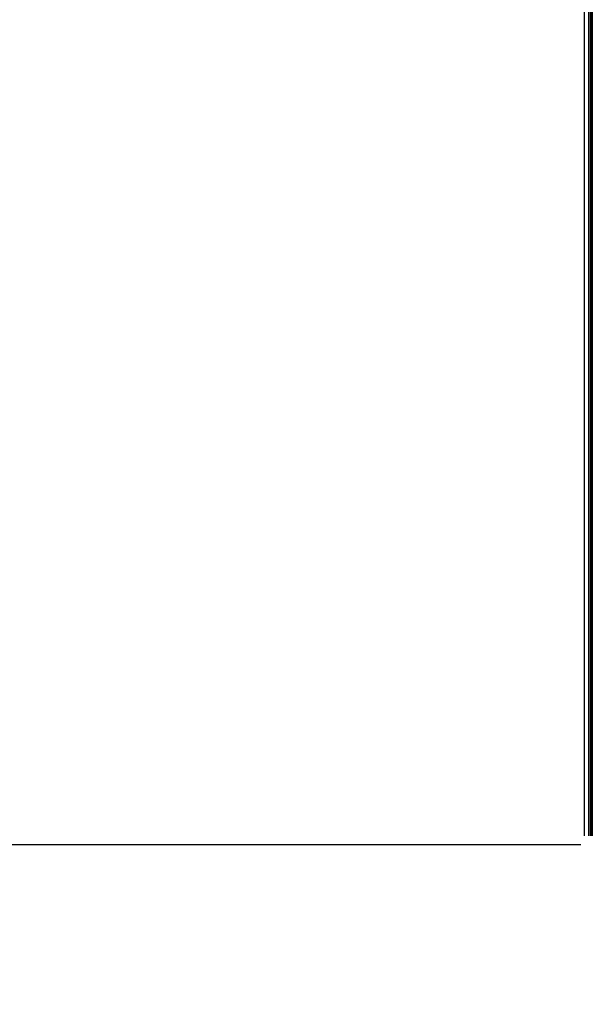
# Model space of a CAD drawing. Header units: millimetres. Extents: x 154 to 631, y -21 to 485.
# Tile 9 of 29: x 514 to 580, y 4 to 118. Entities that reach past the tile are written whole.
import ezdxf

# ---------------------------------------------------------------- set-up
doc = ezdxf.new("R2010")
doc.units = ezdxf.units.MM
doc.header["$MEASUREMENT"] = 0
doc.layers.add('Predefinito', color=5, linetype='Continuous')

# ---------------------------------------------------------------- blocks, each defined once
blk = doc.blocks.new('(#4355) Document')
at = {"layer": 'Predefinito'}
for points in [[(578.7, 437.01), (578.7, 23.89)], [(579.19, 437.01), (579.19, 23.89)], [(579.39, 437.01), (579.39, 23.89)], [(579.42, 437.01), (579.42, 23.89)], [(579.45, 437.01), (579.45, 23.89)], [(579.65, 23.89), (579.65, 437.01)], [(235.76, 22.89), (578.31, 22.89)]]:
    blk.add_lwpolyline(points, dxfattribs=at)
at = {"layer": 'Predefinito', "extrusion": (0, 1, 0)}
for points in [[(-235.52, 476.18), (-627.98, 496.75)], [(-578.7, 464.12), (-237.09, 446.22)], [(-579.65, 465.17), (-579.65, 465.15), (-579.65, 465.13), (-579.65, 465.11), (-579.65, 465.08), (-579.65, 465.06), (-579.64, 465.04), (-579.64, 465.01), (-579.64, 464.99), (-579.64, 464.97), (-579.63, 464.94), (-579.63, 464.92), (-579.62, 464.9), (-579.62, 464.87), (-579.61, 464.85), (-579.6, 464.83), (-579.6, 464.8), (-579.59, 464.78), (-579.58, 464.76), (-579.57, 464.73), (-579.56, 464.71), (-579.55, 464.69), (-579.54, 464.66), (-579.52, 464.64), (-579.51, 464.62), (-579.5, 464.6), (-579.48, 464.58), (-579.47, 464.55), (-579.46, 464.53), (-579.44, 464.51), (-579.42, 464.49), (-579.41, 464.47), (-579.39, 464.45), (-579.37, 464.43), (-579.35, 464.42), (-579.34, 464.4), (-579.32, 464.38), (-579.3, 464.36), (-579.28, 464.35), (-579.26, 464.33), (-579.24, 464.31), (-579.22, 464.3), (-579.2, 464.29), (-579.17, 464.27), (-579.15, 464.26), (-579.13, 464.25), (-579.11, 464.23), (-579.09, 464.22), (-579.06, 464.21), (-579.04, 464.2), (-579.02, 464.19), (-579, 464.18), (-578.97, 464.18), (-578.95, 464.17), (-578.93, 464.16), (-578.9, 464.16), (-578.88, 464.15), (-578.86, 464.14), (-578.83, 464.14), (-578.81, 464.14), (-578.79, 464.13), (-578.77, 464.13), (-578.74, 464.13), (-578.72, 464.12), (-578.7, 464.12)], [(-579.19, 473.86), (-579.65, 465.17)], [(-579.19, 473.86), (-579.19, 473.89), (-579.19, 473.91), (-579.19, 473.93), (-579.19, 473.96), (-579.19, 473.98), (-579.19, 474), (-579.2, 474.03), (-579.2, 474.05), (-579.2, 474.07), (-579.21, 474.1), (-579.21, 474.12), (-579.22, 474.14), (-579.22, 474.17), (-579.23, 474.19), (-579.24, 474.21), (-579.24, 474.24), (-579.25, 474.26), (-579.26, 474.28), (-579.27, 474.3), (-579.28, 474.32), (-579.29, 474.35), (-579.3, 474.37), (-579.31, 474.39), (-579.32, 474.41), (-579.33, 474.43), (-579.34, 474.45), (-579.36, 474.47), (-579.37, 474.49), (-579.39, 474.51), (-579.4, 474.53), (-579.41, 474.55), (-579.43, 474.56), (-579.45, 474.58), (-579.46, 474.6), (-579.48, 474.62), (-579.5, 474.64), (-579.52, 474.65), (-579.54, 474.67), (-579.56, 474.69), (-579.58, 474.7), (-579.6, 474.72), (-579.62, 474.73), (-579.64, 474.75), (-579.66, 474.76), (-579.68, 474.77), (-579.7, 474.79), (-579.72, 474.8), (-579.75, 474.81), (-579.77, 474.82), (-579.79, 474.83), (-579.82, 474.84), (-579.84, 474.85), (-579.86, 474.86), (-579.89, 474.87), (-579.91, 474.88), (-579.94, 474.88), (-579.96, 474.89), (-579.99, 474.89), (-580.01, 474.9), (-580.04, 474.9), (-580.06, 474.91), (-580.09, 474.91), (-580.11, 474.91), (-580.14, 474.91)], [(-235.53, 475.89), (-627.99, 496.45)], [(-628.03, 495.75), (-235.57, 475.18)], [(-237.04, 447.22), (-578.65, 465.12)], [(-578.68, 464.42), (-237.07, 446.51)], [(-578.65, 465.12), (-578.19, 473.81)], [(-578.19, 473.81), (-578.19, 473.86), (-578.19, 473.9), (-578.19, 473.95), (-578.19, 474), (-578.19, 474.05), (-578.2, 474.09), (-578.2, 474.14), (-578.21, 474.19), (-578.21, 474.24), (-578.22, 474.28), (-578.23, 474.33), (-578.24, 474.37), (-578.25, 474.42), (-578.27, 474.47), (-578.28, 474.51), (-578.3, 474.56), (-578.31, 474.6), (-578.33, 474.65), (-578.35, 474.69), (-578.37, 474.73), (-578.39, 474.78), (-578.41, 474.82), (-578.43, 474.86), (-578.45, 474.9), (-578.48, 474.95), (-578.5, 474.99), (-578.53, 475.03), (-578.55, 475.06), (-578.58, 475.1), (-578.61, 475.14), (-578.64, 475.18), (-578.67, 475.21), (-578.7, 475.25), (-578.74, 475.29), (-578.77, 475.33), (-578.81, 475.36), (-578.85, 475.4), (-578.88, 475.43), (-578.92, 475.46), (-578.96, 475.49), (-579, 475.52), (-579.04, 475.55), (-579.09, 475.58), (-579.13, 475.61), (-579.17, 475.64), (-579.22, 475.66), (-579.26, 475.68), (-579.31, 475.71), (-579.35, 475.73), (-579.4, 475.75), (-579.44, 475.77), (-579.49, 475.79), (-579.54, 475.81), (-579.59, 475.82), (-579.64, 475.84), (-579.68, 475.85), (-579.73, 475.86), (-579.78, 475.87), (-579.83, 475.88), (-579.88, 475.89), (-579.93, 475.9), (-579.98, 475.9), (-580.03, 475.91), (-580.08, 475.91)], [(-579.35, 465.16), (-578.9, 473.85)], [(-578.9, 473.85), (-578.9, 473.88), (-578.9, 473.91), (-578.9, 473.94), (-578.9, 473.97), (-578.9, 474), (-578.9, 474.03), (-578.9, 474.06), (-578.91, 474.09), (-578.91, 474.12), (-578.92, 474.15), (-578.92, 474.18), (-578.93, 474.21), (-578.94, 474.24), (-578.95, 474.27), (-578.96, 474.3), (-578.97, 474.33), (-578.98, 474.36), (-578.99, 474.39), (-579, 474.42), (-579.01, 474.44), (-579.02, 474.47), (-579.04, 474.5), (-579.05, 474.53), (-579.07, 474.55), (-579.08, 474.58), (-579.1, 474.61), (-579.11, 474.63), (-579.13, 474.66), (-579.15, 474.68), (-579.17, 474.71), (-579.19, 474.73), (-579.21, 474.75), (-579.23, 474.78), (-579.25, 474.8), (-579.27, 474.83), (-579.3, 474.85), (-579.32, 474.87), (-579.35, 474.89), (-579.37, 474.91), (-579.4, 474.93), (-579.42, 474.95), (-579.45, 474.97), (-579.48, 474.99), (-579.5, 475.01), (-579.53, 475.03), (-579.56, 475.04), (-579.59, 475.06), (-579.62, 475.07), (-579.65, 475.09), (-579.68, 475.1), (-579.71, 475.11), (-579.74, 475.13), (-579.77, 475.14), (-579.8, 475.15), (-579.83, 475.16), (-579.86, 475.17), (-579.89, 475.17), (-579.93, 475.18), (-579.96, 475.19), (-579.99, 475.19), (-580.02, 475.2), (-580.06, 475.2), (-580.09, 475.2), (-580.12, 475.2)], [(-628.8, 500.29), (-234.34, 479.62)], [(-628.98, 496.8), (-234.52, 476.13)], [(-630.55, 466.84), (-236.09, 446.17)], [(-630.55, 466.84), (-236.09, 446.17)], [(-630.73, 463.35), (-236.27, 442.67)], [(-628.84, 499.52), (-234.38, 478.85)], [(-630.69, 464.12), (-236.23, 443.44)], [(-628.96, 497.08), (-234.51, 476.4)], [(-629.37, 489.31), (-234.91, 468.64)], [(-630.16, 474.33), (-235.7, 453.66)], [(-630.56, 466.56), (-236.1, 445.89)], [(-629.16, 493.35), (-234.7, 472.68)], [(-630.37, 470.29), (-235.91, 449.61)], [(-629.37, 489.31), (-234.91, 468.64)], [(-630.16, 474.33), (-235.7, 453.66)]]:
    blk.add_lwpolyline(points, dxfattribs=at)
at = {"layer": 'Predefinito', "extrusion": (-0.052336, 0, 0.99863)}
for points in [[(-23.89, 603.2), (-23.87, 603.2), (-23.85, 603.2), (-23.82, 603.19), (-23.8, 603.19), (-23.78, 603.19), (-23.76, 603.19), (-23.73, 603.18), (-23.71, 603.18), (-23.69, 603.18), (-23.66, 603.17), (-23.64, 603.16), (-23.62, 603.16), (-23.59, 603.15), (-23.57, 603.14), (-23.55, 603.14), (-23.52, 603.13), (-23.5, 603.12), (-23.48, 603.11), (-23.45, 603.1), (-23.43, 603.09), (-23.41, 603.07), (-23.39, 603.06), (-23.37, 603.05), (-23.34, 603.03), (-23.32, 603.02), (-23.3, 603), (-23.28, 602.99), (-23.26, 602.97), (-23.24, 602.96), (-23.22, 602.94), (-23.2, 602.92), (-23.18, 602.9), (-23.17, 602.89), (-23.15, 602.87), (-23.13, 602.85), (-23.11, 602.83), (-23.1, 602.81), (-23.08, 602.79), (-23.07, 602.77), (-23.05, 602.74), (-23.04, 602.72), (-23.03, 602.7), (-23.01, 602.68), (-23, 602.66), (-22.99, 602.63), (-22.98, 602.61), (-22.97, 602.59), (-22.96, 602.56), (-22.95, 602.54), (-22.94, 602.52), (-22.94, 602.5), (-22.93, 602.47), (-22.92, 602.45), (-22.92, 602.43), (-22.91, 602.4), (-22.91, 602.38), (-22.9, 602.36), (-22.9, 602.33), (-22.9, 602.31), (-22.89, 602.29), (-22.89, 602.26), (-22.89, 602.24), (-22.89, 602.22), (-22.89, 602.2)], [(-22.89, 602.2), (-22.89, 602.22), (-22.89, 602.24), (-22.89, 602.26), (-22.89, 602.29), (-22.9, 602.31), (-22.9, 602.33), (-22.9, 602.36), (-22.91, 602.38), (-22.91, 602.4), (-22.92, 602.43), (-22.92, 602.45), (-22.93, 602.47), (-22.94, 602.5), (-22.94, 602.52), (-22.95, 602.54), (-22.96, 602.56), (-22.97, 602.59), (-22.98, 602.61), (-22.99, 602.63), (-23, 602.66), (-23.01, 602.68), (-23.03, 602.7), (-23.04, 602.72), (-23.05, 602.74), (-23.07, 602.77), (-23.08, 602.79), (-23.1, 602.81), (-23.11, 602.83), (-23.13, 602.85), (-23.15, 602.87), (-23.17, 602.89), (-23.18, 602.9), (-23.2, 602.92), (-23.22, 602.94), (-23.24, 602.96), (-23.26, 602.97), (-23.28, 602.99), (-23.3, 603), (-23.32, 603.02), (-23.34, 603.03), (-23.37, 603.05), (-23.39, 603.06), (-23.41, 603.07), (-23.43, 603.09), (-23.45, 603.1), (-23.48, 603.11), (-23.5, 603.12), (-23.52, 603.13), (-23.55, 603.14), (-23.57, 603.14), (-23.59, 603.15), (-23.62, 603.16), (-23.64, 603.16), (-23.66, 603.17), (-23.69, 603.18), (-23.71, 603.18), (-23.73, 603.18), (-23.76, 603.19), (-23.78, 603.19), (-23.8, 603.19), (-23.82, 603.19), (-23.85, 603.2), (-23.87, 603.2), (-23.89, 603.2)], [(-22.89, 602.2), (-22.89, 602.22), (-22.89, 602.24), (-22.89, 602.26), (-22.89, 602.29), (-22.9, 602.31), (-22.9, 602.33), (-22.9, 602.36), (-22.91, 602.38), (-22.91, 602.4), (-22.92, 602.43), (-22.92, 602.45), (-22.93, 602.47), (-22.94, 602.5), (-22.94, 602.52), (-22.95, 602.54), (-22.96, 602.56), (-22.97, 602.59), (-22.98, 602.61), (-22.99, 602.63), (-23, 602.66), (-23.01, 602.68), (-23.03, 602.7), (-23.04, 602.72), (-23.05, 602.74), (-23.07, 602.77), (-23.08, 602.79), (-23.1, 602.81), (-23.11, 602.83), (-23.13, 602.85), (-23.15, 602.87), (-23.17, 602.89), (-23.18, 602.9), (-23.2, 602.92), (-23.22, 602.94), (-23.24, 602.96), (-23.26, 602.97), (-23.28, 602.99), (-23.3, 603), (-23.32, 603.02), (-23.34, 603.03), (-23.37, 603.05), (-23.39, 603.06), (-23.41, 603.07), (-23.43, 603.09), (-23.45, 603.1), (-23.48, 603.11), (-23.5, 603.12), (-23.52, 603.13), (-23.55, 603.14), (-23.57, 603.14), (-23.59, 603.15), (-23.62, 603.16), (-23.64, 603.16), (-23.66, 603.17), (-23.69, 603.18), (-23.71, 603.18), (-23.73, 603.18), (-23.76, 603.19), (-23.78, 603.19), (-23.8, 603.19), (-23.82, 603.19), (-23.85, 603.2), (-23.87, 603.2), (-23.89, 603.2)]]:
    blk.add_lwpolyline(points, dxfattribs=at)
at = {"layer": 'Predefinito', "extrusion": (0.99863, 0, 0.052336)}
blk.add_lwpolyline([(23.89, 433.2), (23.87, 433.2), (23.85, 433.2), (23.82, 433.2), (23.8, 433.2), (23.78, 433.21), (23.76, 433.21), (23.73, 433.21), (23.71, 433.22), (23.69, 433.22), (23.66, 433.23), (23.64, 433.23), (23.62, 433.24), (23.59, 433.25), (23.57, 433.25), (23.55, 433.26), (23.52, 433.27), (23.5, 433.28), (23.48, 433.29), (23.45, 433.3), (23.43, 433.31), (23.41, 433.32), (23.39, 433.34), (23.37, 433.35), (23.34, 433.36), (23.32, 433.38), (23.3, 433.39), (23.28, 433.41), (23.26, 433.42), (23.24, 433.44), (23.22, 433.46), (23.2, 433.48), (23.18, 433.49), (23.17, 433.51), (23.15, 433.53), (23.13, 433.55), (23.11, 433.57), (23.1, 433.59), (23.08, 433.61), (23.07, 433.63), (23.05, 433.65), (23.04, 433.67), (23.03, 433.7), (23.01, 433.72), (23, 433.74), (22.99, 433.76), (22.98, 433.79), (22.97, 433.81), (22.96, 433.83), (22.95, 433.86), (22.94, 433.88), (22.94, 433.9), (22.93, 433.93), (22.92, 433.95), (22.92, 433.97), (22.91, 434), (22.91, 434.02), (22.9, 434.04), (22.9, 434.06), (22.9, 434.09), (22.89, 434.11), (22.89, 434.13), (22.89, 434.16), (22.89, 434.18), (22.89, 434.2)], dxfattribs=at)
at = {"layer": 'Predefinito', "extrusion": (0.650287, 0, 0.759688)}
blk.add_lwpolyline([(23.89, -131.58), (23.87, -131.58), (23.85, -131.58), (23.82, -131.58), (23.8, -131.58), (23.78, -131.58), (23.76, -131.57), (23.73, -131.57), (23.71, -131.57), (23.69, -131.56), (23.66, -131.56), (23.64, -131.55), (23.62, -131.54), (23.59, -131.54), (23.57, -131.53), (23.55, -131.52), (23.52, -131.51), (23.5, -131.5), (23.48, -131.49), (23.45, -131.48), (23.43, -131.47), (23.41, -131.46), (23.39, -131.45), (23.37, -131.43), (23.34, -131.42), (23.32, -131.41), (23.3, -131.39), (23.28, -131.37), (23.26, -131.36), (23.24, -131.34), (23.22, -131.33), (23.2, -131.31), (23.18, -131.29), (23.17, -131.27), (23.15, -131.25), (23.13, -131.23), (23.11, -131.21), (23.1, -131.19), (23.08, -131.17), (23.07, -131.15), (23.05, -131.13), (23.04, -131.11), (23.03, -131.09), (23.01, -131.06), (23, -131.04), (22.99, -131.02), (22.98, -131), (22.97, -130.97), (22.96, -130.95), (22.95, -130.93), (22.94, -130.9), (22.94, -130.88), (22.93, -130.86), (22.92, -130.83), (22.92, -130.81), (22.91, -130.79), (22.91, -130.76), (22.9, -130.74), (22.9, -130.72), (22.9, -130.7), (22.89, -130.67), (22.89, -130.65), (22.89, -130.63), (22.89, -130.6), (22.89, -130.58)], dxfattribs=at)
at = {"layer": 'Predefinito', "extrusion": (0.466539, -0.503806, 0.726994)}
blk.add_lwpolyline([(441.42, 45.5), (441.4, 45.49), (441.39, 45.48), (441.37, 45.47), (441.36, 45.46), (441.34, 45.45), (441.33, 45.44), (441.31, 45.43), (441.3, 45.42), (441.28, 45.41), (441.26, 45.4), (441.25, 45.4), (441.23, 45.39), (441.21, 45.38), (441.19, 45.37), (441.18, 45.36), (441.16, 45.36), (441.14, 45.35), (441.12, 45.34), (441.1, 45.34), (441.09, 45.33), (441.07, 45.33), (441.05, 45.32), (441.03, 45.32), (441.01, 45.31), (440.99, 45.31), (440.97, 45.31), (440.95, 45.3), (440.93, 45.3), (440.91, 45.3), (440.89, 45.3), (440.87, 45.29), (440.85, 45.29), (440.83, 45.29), (440.81, 45.29), (440.79, 45.29), (440.77, 45.29), (440.75, 45.29), (440.74, 45.29), (440.72, 45.29), (440.7, 45.3), (440.68, 45.3), (440.66, 45.3), (440.64, 45.3), (440.62, 45.31), (440.6, 45.31), (440.58, 45.31), (440.56, 45.32), (440.54, 45.32), (440.52, 45.33), (440.51, 45.33), (440.49, 45.34), (440.47, 45.35), (440.45, 45.35), (440.43, 45.36), (440.42, 45.37), (440.4, 45.37), (440.38, 45.38), (440.37, 45.39), (440.35, 45.4), (440.33, 45.41), (440.32, 45.41), (440.3, 45.42), (440.29, 45.43), (440.27, 45.44)], dxfattribs=at)
at = {"layer": 'Predefinito', "extrusion": (0.706237, 0.707008, 0.037012)}
blk.add_lwpolyline([(-393.5, 449.08), (-393.5, 449.05), (-393.5, 449.03), (-393.5, 449.01), (-393.5, 448.98), (-393.5, 448.96), (-393.5, 448.93), (-393.5, 448.91), (-393.49, 448.88), (-393.49, 448.86), (-393.48, 448.83), (-393.48, 448.81), (-393.47, 448.79), (-393.46, 448.76), (-393.46, 448.74), (-393.45, 448.71), (-393.44, 448.69), (-393.43, 448.67), (-393.42, 448.64), (-393.41, 448.62), (-393.4, 448.6), (-393.39, 448.58), (-393.38, 448.55), (-393.36, 448.53), (-393.35, 448.51), (-393.34, 448.49), (-393.32, 448.47), (-393.31, 448.45), (-393.3, 448.43), (-393.28, 448.41), (-393.26, 448.39), (-393.25, 448.37), (-393.23, 448.36), (-393.22, 448.34), (-393.2, 448.32), (-393.18, 448.31), (-393.16, 448.29), (-393.14, 448.27), (-393.13, 448.26), (-393.11, 448.24), (-393.09, 448.23), (-393.07, 448.22), (-393.05, 448.2), (-393.03, 448.19), (-393.01, 448.18), (-392.98, 448.16), (-392.96, 448.15), (-392.94, 448.14), (-392.92, 448.13), (-392.9, 448.12), (-392.87, 448.11), (-392.85, 448.1), (-392.83, 448.09), (-392.8, 448.09), (-392.78, 448.08), (-392.76, 448.07), (-392.73, 448.07), (-392.71, 448.06), (-392.68, 448.06), (-392.66, 448.05), (-392.64, 448.05), (-392.61, 448.05), (-392.59, 448.05), (-392.57, 448.04), (-392.54, 448.04)], dxfattribs=at)

msp = doc.modelspace()

# ---------------------------------------------------------------- block references
at = {"layer": 'Predefinito'}
msp.add_blockref('(#4355) Document', (0, 0), dxfattribs=at)

doc.saveas('drawing.dxf')
